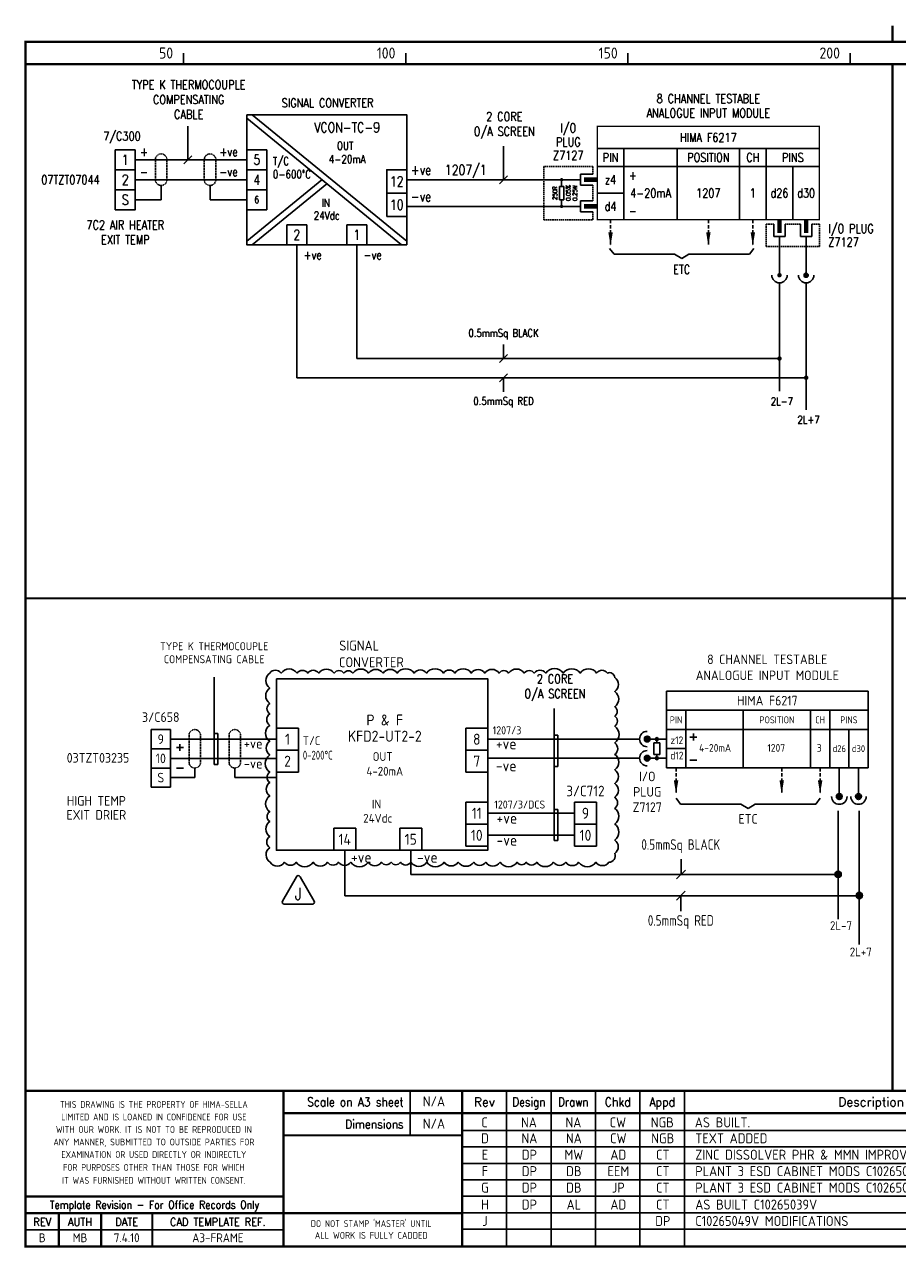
# Model space of a CAD drawing. Extents: x 0 to 394, y 0 to 275.
# Tile 1 of 2: x 0 to 196, y 0 to 275. Entities that reach past the tile are written whole.
import ezdxf
from ezdxf.enums import TextEntityAlignment as Align

# ---------------------------------------------------------------- set-up
doc = ezdxf.new("R2010")
doc.units = 0
doc.header["$LTSCALE"] = 0.25
doc.header["$MEASUREMENT"] = 0
doc.linetypes.add('HIDDEN', pattern=[0.375, 0.25, -0.125])
doc.linetypes.add('HIDDEN2', pattern=[4.7625, 3.175, -1.5875])
doc.layers.get('0').update_dxf_attribs({"color": 41, "linetype": 'CONTINUOUS'})
for name, color, linetype in [('00-DRG_FRAME', 12, 'CONTINUOUS'), ('01-DRAW', 7, 'CONTINUOUS'), ('02-TEXT', 2, 'CONTINUOUS'), ('051-TEXT', 2, 'CONTINUOUS'), ('DES', 2, 'CONTINUOUS'), ('DIM', 3, 'CONTINUOUS'), ('LAB', 2, 'CONTINUOUS'), ('RACK', 2, 'CONTINUOUS'), ('SLOT', 2, 'CONTINUOUS'), ('SNA', 2, 'CONTINUOUS'), ('TEXT', 2, 'CONTINUOUS'), ('TPOL', 3, 'CONTINUOUS'), ('XR_FUNCTION', 2, 'CONTINUOUS'), ('XR_MAIN', 2, 'CONTINUOUS')]:
    doc.layers.add(name, color=color, linetype=linetype)
doc.styles.add('CROSSREF', font='romans.shx', dxfattribs={"width": 0.8, "height": 2})
doc.styles.add('FUNCTION', font='ROMANS.shx', dxfattribs={"width": 0.8, "height": 2.5})
doc.styles.add('ISO', font='iso.shx')
doc.styles.add('PINS', font='romans.shx', dxfattribs={"width": 0.8, "height": 2})
doc.styles.add('RACK', font='ROMANS.shx', dxfattribs={"width": 0.8, "height": 2.5})
doc.styles.add('ROMAND', font='ROMAND')
doc.styles.add('ROMANS', font='romans.shx', dxfattribs={"width": 0.8})
doc.styles.add('SLOT', font='romans.shx', dxfattribs={"width": 0.8, "height": 2})
doc.styles.add('SYMBOL', font='romans.shx', dxfattribs={"width": 0.8})

# ---------------------------------------------------------------- blocks, each defined once
blk = doc.blocks.new('A3-REVA')
at = {"layer": '051-TEXT', "style": 'ISO'}
for tag, p in [('DESIGNED', (292.01, 31.7)), ('A', (117.73, 27.28)), ('DES', (127.73, 27.28)), ('DRN', (137.73, 27.28)), ('CHKD', (147.73, 27.28)), ('APPD', (157.73, 27.28)), ('DATE', (256, 27.28)), ('DRAWN', (291.72, 26.77)), ('CHECKED', (291.72, 21.89)), ('APPD', (291.65, 16.79)), ('DATE', (291.92, 11.96))]:
    blk.add_attdef(tag, text='', height=2.25, dxfattribs=at).set_placement(p, align=Align.CENTER)
blk.add_attdef('DESCRIPTION', (165.03, 27.28), '', height=2.25, dxfattribs=at)
blk = doc.blocks.new('A3-CONTRACT')
at = {"layer": '051-TEXT', "color": 41, "style": 'ISO'}
for tag, height, p in [('SCALE', 2.25, (106.71, 31.82)), ('DIMS', 2.25, (106.71, 26.8)), ('CONTRACT', 4.5, (344.94, 3.1)), ('CAD-REF', 2.25, (283.73, 1.84))]:
    blk.add_attdef(tag, text='', height=height, dxfattribs=at).set_placement(p, align=Align.CENTER)
for tag, p in [('TITLE_2', (303.86, 17.28)), ('TITLE_3', (303.79, 12.78))]:
    blk.add_attdef(tag, p, '', height=2.25, dxfattribs=at)
blk = doc.blocks.new('A3-REVB')
at = {"layer": '051-TEXT', "style": 'ISO'}
for tag, p in [('A', (124.85, -20.36)), ('DES', (134.85, -20.36)), ('DRN', (144.85, -20.36)), ('CHKD', (154.85, -20.36)), ('APPD', (164.85, -20.36)), ('DATE', (263.12, -20.36))]:
    blk.add_attdef(tag, text='', height=2.25, dxfattribs=at).set_placement(p, align=Align.CENTER)
blk.add_attdef('DESCRIPTION', (172.15, -20.36), '', height=2.25, dxfattribs=at)
blk = doc.blocks.new('F6217-01')
for p, q in [((50, 7), (0, 7)), ((6, 7), (6, -9)), ((18, 7), (18, -9)), ((32, 7), (32, -9)), ((38, 7), (38, -9)), ((50, 3), (0, 3)), ((44, 3), (44, -9)), ((-3.75, 0), (-12, 0)), ((-8, 0), (-8, -1.5)), ((-3.75, 1.25), (-3.75, -1.25)), ((-1, 1.25), (-3.75, 1.25)), ((-8.5, -4.5), (-8.5, -1.5)), ((-8.5, -1.5), (-7.5, -1.5)), ((-7.5, -1.5), (-7.5, -4.5)), ((-3.75, -1.25), (-1, -1.25)), ((-7.5, -4.5), (-8.5, -4.5)), ((-8, -4.5), (-8, -6)), ((-3.75, -4.75), (-3.75, -7.25)), ((-1, -4.75), (-3.75, -4.75)), ((6, -3), (0, -3)), ((-3.75, -6), (-12, -6)), ((-3.75, -7.25), (-1, -7.25)), ((39.75, -10), (39.75, -12.75)), ((42.25, -12.75), (42.25, -10)), ((45.75, -10), (45.75, -12.75)), ((48.25, -12.75), (48.25, -10)), ((39.75, -12.75), (42.25, -12.75)), ((41, -12.75), (41, -15)), ((45.75, -12.75), (48.25, -12.75)), ((47, -12.75), (47, -15))]:
    blk.add_line(p, q)
at = {"const_width": 0.3}
blk.add_lwpolyline([(50, -9), (0, -9), (0, 12), (50, 12)], close=True, dxfattribs=at)
at = {"color": 3, "linetype": 'HIDDEN2', "ltscale": 0.4}
for points in [[(-1, 1.25), (-1, 3), (-12, 3), (-12, -9), (-1, -9), (-1, -7.25)], [(-1, -4.75), (-1, -1.25)], [(39.75, -10), (38, -10), (38, -15), (50, -15), (50, -10), (48.25, -10)], [(45.75, -10), (42.25, -10)]]:
    blk.add_lwpolyline(points, dxfattribs=at)
at = {"const_width": 0.375}
for points in [[(-8.19, 0, 1), (-7.81, 0, 1)], [(-8.19, -6, 1), (-7.81, -6, 1)]]:
    blk.add_lwpolyline(points, format="xyb", close=True, dxfattribs=at)
blk.add_lwpolyline([(-3, 0, 1, 1, 0), (0, 0, 0.5, 0.5, 0)], format="xyseb")
at = {"const_width": 1}
for points in [[(-3, -6), (0, -6)], [(41, -12), (41, -9)], [(47, -12), (47, -9)]]:
    blk.add_lwpolyline(points, dxfattribs=at)
at = {"layer": 'DES', "style": 'PINS', "width": 0.8, "flags": 1}
blk.add_attdef('DES1', (53, 6), '', height=1.5, dxfattribs=at)
at = {"layer": 'LAB', "style": 'PINS', "width": 0.8, "flags": 1}
blk.add_attdef('LAB1', text='', height=1.5, dxfattribs=at).set_placement((53, -5.5), align=Align.MIDDLE_LEFT)
at = {"layer": 'RACK', "style": 'RACK', "width": 0.8}
blk.add_attdef('SLOT', text='', height=2, dxfattribs=at).set_placement((25, -3), align=Align.MIDDLE)
at = {"layer": 'SLOT', "style": 'SLOT', "width": 0.8}
blk.add_attdef('ADD1', text='', height=2, dxfattribs=at).set_placement((35, -3), align=Align.MIDDLE)
at = {"layer": 'SNA', "style": 'SYMBOL', "width": 0.8, "flags": 1}
blk.add_attdef('SNA', (53, 0), '', height=1.5, dxfattribs=at)
at = {"layer": 'TEXT', "style": 'ROMANS', "width": 0.8}
for s, p in [('8 CHANNEL TESTABLE', (25, 17.25)), ('ANALOGUE INPUT MODULE', (25, 14))]:
    blk.add_text(s, height=2, dxfattribs=at).set_placement(p, align=Align.CENTER)
for s, p in [('I/O', (-6.5, 11.5)), ('PLUG', (-6.5, 8.5)), ('HIMA F6217', (25, 9.5)), ('Z7127', (-6.5, 5.5)), ('PIN', (3, 5)), ('POSITION', (25, 5)), ('CH', (35, 5)), ('PINS', (44, 5)), ('z4', (3, 0)), ('+', (8, 1)), ('d26', (41, -3)), ('d30', (47, -3)), ('d4', (3, -6)), ('-', (8, -7))]:
    blk.add_text(s, height=2, dxfattribs=at).set_placement(p, align=Align.MIDDLE)
at = {"layer": 'TEXT', "color": 3, "style": 'ROMANS', "width": 0.8}
for s, p in [('250R', (-9.5, -3)), ('0.05%', (-6.5, -3)), ('0.25W', (-5, -3))]:
    blk.add_text(s, height=1, rotation=90, dxfattribs=at).set_placement(p, align=Align.MIDDLE)
at = {"layer": 'TEXT', "style": 'ROMANS', "width": 0.8}
for s, p in [('I/O PLUG', (52, -11)), ('Z7127', (52, -14))]:
    blk.add_text(s, height=2, dxfattribs=at).set_placement(p, align=Align.MIDDLE_LEFT)
at = {"layer": 'TEXT', "style": 'RACK', "width": 0.8}
blk.add_attdef('SIGNAL', text='', height=2, dxfattribs=at).set_placement((12, -3), align=Align.MIDDLE)
at = {"layer": 'TPOL', "style": 'PINS', "width": 0.8, "flags": 1}
for tag, p in [('CN2', (-12, 0)), ('CN3', (-12, -6))]:
    blk.add_attdef(tag, text='', height=1, dxfattribs=at).set_placement(p, align=Align.MIDDLE_LEFT)
at = {"layer": 'TPOL', "color": 2, "style": 'PINS', "width": 0.8}
blk.add_attdef('CN1', text='', height=2, dxfattribs=at).set_placement((3, 0), align=Align.MIDDLE)
at = {"layer": 'TPOL', "style": 'PINS', "width": 0.8, "flags": 1}
for tag, p in [('CN4', (41, -15)), ('CN5', (47, -15))]:
    blk.add_attdef(tag, text='', height=1, dxfattribs=at).set_placement(p, align=Align.BOTTOM_CENTER)
at = {"layer": 'XR_FUNCTION', "style": 'FUNCTION', "width": 0.8, "flags": 1}
blk.add_attdef('XR_FUNCTION', (53, 2), '', height=1.5, dxfattribs=at)
at = {"layer": 'XR_MAIN', "style": 'CROSSREF', "width": 0.8, "flags": 1}
blk.add_attdef('XR_MAIN', (53, -4), '', height=1.5, dxfattribs=at)
blk = doc.blocks.new('DOT')
for radius in [0.75, 0.65, 0.55, 0.45, 0.35, 0.25, 0.15, 0.05]:
    blk.add_circle((0, 0), radius)

msp = doc.modelspace()

# ---------------------------------------------------------------- linework, layer by layer
at = {"color": 6}
msp.add_lwpolyline([(54.91, 128.99, -0.520567), (57.48, 128.99, -0.520567), (61.08, 128.99, -0.520567), (63.47, 128.99, -0.520567), (65.94, 128.99, -0.520567), (69.39, 128.99, -0.520567), (71.6, 128.99, -0.520567), (73.62, 128.99, -0.520567), (77.17, 128.99, -0.520567), (80.4, 128.99, -0.520567), (83.61, 128.99, -0.520567), (87.38, 128.99, -0.520567), (90.19, 128.99, -0.520567), (94, 128.99, -0.520567), (96.58, 128.99, -0.520567), (100.26, 128.99, -0.520567), (103.3, 128.99, -0.520567), (106.51, 128.99, -0.520567), (108.66, 128.99, -0.520567), (112.17, 128.99, -0.520567), (114.42, 128.99, -0.520567), (116.99, 128.99, -0.520567), (120.96, 128.99, -0.520567), (124.77, 128.99, -0.520567), (128.45, 128.99, -0.520567), (130.86, 128.99, -0.520567), (132.53, 128, -0.520567), (132.53, 124.85, -0.520567), (132.53, 121.44, -0.520567), (132.53, 119.31, -0.520567), (132.53, 117.07, -0.520567), (132.53, 113.28, -0.520567), (132.53, 110.68, -0.520567), (132.53, 107.25, -0.520567), (132.53, 104.16, -0.520567), (132.53, 101.05, -0.520567), (132.53, 98.55, -0.520567), (132.53, 95.04, -0.520567), (132.53, 91.43, -0.520567), (132.53, 88.41, -0.520567), (131.22, 86.43, -0.520567), (128.3, 86.43, -0.520567), (124.41, 86.43, -0.520567), (121.51, 86.43, -0.520567), (118.77, 86.43, -0.520567), (114.99, 86.43, -0.520567), (112.62, 86.43, -0.520567), (110.54, 86.43, -0.520567), (106.73, 86.43, -0.520567), (103.51, 86.43, -0.520567), (100.8, 86.43, -0.520567), (97.33, 86.43, -0.520567), (94.13, 86.43, -0.520567), (90.26, 86.43, -0.520567), (86.67, 86.43, -0.520567), (84.31, 86.43, -0.520567), (82.22, 86.43, -0.520567), (80.05, 86.43, -0.520567), (77.1, 86.43, -0.520567), (73.15, 86.43, -0.520567), (70.38, 86.43, -0.520567), (67.94, 86.43, -0.520567), (64.69, 86.43, -0.520567), (60.88, 86.43, -0.520567), (58.25, 86.43, -0.520567), (55, 86.43, -0.520567), (54.91, 89.71, -0.520567), (54.91, 92.23, -0.520567), (54.91, 95.6, -0.520567), (54.91, 97.81, -0.520567), (54.91, 101.35, -0.520567), (54.91, 104.35, -0.520567), (54.91, 106.71, -0.520567), (54.91, 110.57, -0.520567), (54.91, 113.67, -0.520567), (54.91, 117.24, -0.520567), (54.91, 119.82, -0.520567), (54.91, 122.18, -0.520567), (54.91, 125.61, -0.520567)], format="xyb", close=True, dxfattribs=at)
at = {"layer": '00-DRG_FRAME'}
for p, q in [((35.5, 266), (35.5, 268.5)), ((85.5, 266), (85.5, 268.5)), ((135.5, 266), (135.5, 268.5)), ((185.5, 266), (185.5, 268.5)), ((86.51, 35), (86.51, 25)), ((108.2, 35), (108.2, 0)), ((118.2, 0), (118.2, 35)), ((128.2, 0), (128.2, 35)), ((138.2, 35), (138.2, 0)), ((148.2, 35), (148.2, 0)), ((250.5, 26.09), (98.2, 26.09)), ((250.5, 22.39), (98.2, 22.39)), ((250.5, 18.69), (98.2, 18.69)), ((250.5, 14.99), (98.2, 14.99)), ((250.5, 11.29), (98.2, 11.29)), ((250.5, 7.59), (98.2, 7.59)), ((58, 3.75), (0, 3.75)), ((250.5, 3.89), (98.2, 3.89))]:
    msp.add_line(p, q, dxfattribs=at)
at = {"layer": '00-DRG_FRAME', "color": 0}
for p, q in [((128.42, 99.94), (128.42, 90.04)), ((103.96, 97.46), (123.47, 97.46)), ((103.96, 92.51), (123.47, 92.51)), ((71.79, 78.91), (71.79, 89.12)), ((86.64, 83.66), (86.64, 89.12))]:
    msp.add_line(p, q, dxfattribs=at)
at = {"layer": '00-DRG_FRAME', "const_width": 0.5}
for points in [[(195, 271), (195, 274.68)], [(195, 271), (195, 274.68)], [(0, 266), (390, 266)], [(195, 35), (195, 266)], [(0, 145.81), (390, 145.81)], [(390, 35), (0, 35)], [(58, 0), (58, 35)], [(98.2, 0), (98.2, 35)], [(250.5, 30), (58, 30)], [(98.2, 25), (58, 25)], [(0, 11.25), (58, 11.25)], [(0, 7.5), (58, 7.5)], [(7.5, 0), (7.5, 7.5)], [(17, 0), (17, 7.5)], [(28.5, 0), (28.5, 7.5)], [(98.2, 7.5), (58, 7.5)]]:
    msp.add_lwpolyline(points, dxfattribs=at)
msp.add_lwpolyline([(0, 0), (390, 0), (390, 271), (0, 271)], close=True, dxfattribs=at)
at = {"layer": '01-DRAW'}
for p, q in [((49.75, 253.81), (84.54, 225.38)), ((50.97, 254.63), (85.75, 226.19)), ((20.18, 246.75), (24.68, 246.75)), ((49.75, 246.75), (54.25, 246.75)), ((20.18, 242.25), (24.68, 242.25)), ((20.18, 242.25), (24.68, 242.25)), ((49.75, 244.5), (24.68, 244.5)), ((49.75, 242.25), (54.25, 242.25)), ((49.75, 242.25), (54.25, 242.25)), ((49.75, 240), (24.68, 240)), ((66.65, 240), (49.75, 226.19)), ((116.58, 240), (85.75, 240)), ((20.18, 237.75), (24.68, 237.75)), ((20.18, 237.75), (24.68, 237.75)), ((49.75, 237.75), (54.25, 237.75)), ((49.75, 237.75), (54.25, 237.75)), ((67.75, 239.1), (50.97, 225.38)), ((116.58, 234), (85.75, 234)), ((49.75, 233.25), (54.25, 233.25)), ((85.75, 231.75), (81.25, 231.75)), ((58.75, 225.38), (58.75, 229.88)), ((63.25, 225.38), (63.25, 229.88)), ((72.25, 225.38), (72.25, 229.88)), ((76.75, 225.38), (76.75, 229.88)), ((131.38, 224.55), (132.36, 223.26)), ((132.36, 223.26), (145.96, 223.26)), ((145.96, 223.26), (147.58, 222.29)), ((149.2, 223.26), (147.58, 222.29)), ((162.81, 223.26), (149.2, 223.26)), ((163.78, 224.55), (162.81, 223.26)), ((169.58, 225), (169.58, 218.52)), ((175.58, 225), (175.58, 218.52)), ((175.58, 225), (175.58, 218.52)), ((169.58, 216.79), (169.58, 192.39)), ((175.58, 216.79), (175.58, 188.23)), ((175.58, 216.79), (175.58, 188.23)), ((169.58, 199.77), (74.5, 199.77)), ((175.58, 195.45), (61, 195.45)), ((189.52, 124.96), (144.16, 124.96)), ((144.16, 124.96), (144.16, 107.68)), ((189.52, 124.96), (189.52, 107.68)), ((144.16, 120.64), (189.52, 120.64)), ((148.48, 120.64), (148.48, 107.68)), ((161.44, 120.64), (161.44, 107.68)), ((176.56, 107.68), (176.56, 120.64)), ((180.88, 107.68), (180.88, 120.64)), ((28.25, 116.28), (28.25, 103.32)), ((32.57, 116.28), (28.25, 116.28)), ((32.57, 116.28), (32.57, 103.32)), ((56.44, 116.59), (61.39, 116.59)), ((103.96, 116.59), (99.01, 116.59)), ((144.16, 116.32), (189.52, 116.32)), ((185.2, 107.68), (185.2, 116.32)), ((32.57, 114.12), (56.44, 114.12)), ((34.73, 113.03), (34.73, 111.48)), ((139.84, 114.16), (144.16, 114.16)), ((142, 114.16), (142, 113.3)), ((149.43, 114.59), (150.99, 114.59)), ((150.21, 115.37), (150.21, 113.82)), ((32.57, 111.96), (28.25, 111.96)), ((35.51, 112.26), (33.95, 112.26)), ((56.44, 111.64), (61.39, 111.64)), ((103.96, 111.64), (99.01, 111.64)), ((103.96, 111.64), (99.01, 111.64)), ((142, 110.71), (142, 109.84)), ((144.16, 112), (148.48, 112)), ((32.57, 107.64), (28.25, 107.64)), ((32.57, 109.8), (56.44, 109.8)), ((35.51, 107.64), (33.95, 107.64)), ((38.07, 107.64), (38.07, 105.48)), ((47.07, 107.64), (47.07, 105.48)), ((139.84, 109.84), (144.16, 109.84)), ((144.16, 107.68), (189.52, 107.68)), ((149.43, 109.41), (150.99, 109.41)), ((183.04, 107.68), (183.04, 101.2)), ((187.36, 107.68), (187.36, 101.2)), ((38.07, 105.48), (32.57, 105.48)), ((47.07, 105.48), (56.44, 105.48)), ((56.44, 106.69), (61.39, 106.69)), ((103.96, 106.69), (99.01, 106.69)), ((32.57, 103.32), (28.25, 103.32)), ((103.96, 99.94), (99.01, 99.94)), ((128.42, 99.94), (123.47, 99.94)), ((146.32, 100.82), (147.29, 99.53)), ((147.29, 99.53), (160.9, 99.53)), ((160.9, 99.53), (162.52, 98.56)), ((164.14, 99.53), (162.52, 98.56)), ((177.75, 99.53), (164.14, 99.53)), ((178.72, 100.82), (177.75, 99.53)), ((182.77, 98.01), (182.77, 73.63)), ((187.53, 98.01), (187.53, 67.93)), ((69.31, 89.12), (69.31, 94.07)), ((74.26, 89.12), (74.26, 94.07)), ((84.16, 89.12), (84.16, 94.07)), ((89.11, 89.12), (89.11, 94.07)), ((103.96, 94.99), (99.01, 94.99)), ((103.96, 94.99), (99.01, 94.99)), ((128.42, 94.99), (123.47, 94.99)), ((128.42, 94.99), (123.47, 94.99)), ((103.96, 90.04), (99.01, 90.04)), ((128.42, 90.04), (123.47, 90.04)), ((182.77, 83.66), (86.64, 83.66)), ((71.79, 78.91), (187.53, 78.91))]:
    msp.add_line(p, q, dxfattribs=at)
at = {"layer": '01-DRAW', "linetype": 'HIDDEN'}
for p, q in [((29.2, 244.5), (29.2, 240)), ((31.8, 240), (31.8, 244.5)), ((40.2, 244.5), (40.2, 240)), ((42.8, 240), (42.8, 244.5)), ((36.78, 114.98), (36.78, 108.94)), ((39.37, 108.94), (39.37, 114.98)), ((45.78, 114.98), (45.78, 108.94)), ((48.37, 108.94), (48.37, 114.98))]:
    msp.add_line(p, q, dxfattribs=at)
at = {"layer": '01-DRAW', "linetype": 'HIDDEN2'}
for p, q in [((131.58, 231), (131.58, 225.17)), ((153.58, 231), (153.58, 225.17)), ((163.58, 231), (163.58, 225.17)), ((146.32, 107.68), (146.32, 101.85)), ((170.08, 107.68), (170.08, 101.85)), ((178.72, 107.68), (178.72, 101.85))]:
    msp.add_line(p, q, dxfattribs=at)
at = {"layer": '01-DRAW', "color": 0}
for p, q in [((103.96, 114.16), (138.11, 114.16)), ((103.96, 109.84), (138.11, 109.84))]:
    msp.add_line(p, q, dxfattribs=at)
at = {"layer": '01-DRAW'}
for points in [[(49.75, 254.63), (85.75, 254.63), (85.75, 225.38), (49.75, 225.38)], [(56.44, 127.73), (103.96, 127.73), (103.96, 89.12), (56.44, 89.12)], [(141.35, 110.71), (142.65, 110.71), (142.65, 113.3), (141.35, 113.3)]]:
    msp.add_lwpolyline(points, close=True, dxfattribs=at)
for points in [[(20.18, 246.75), (20.18, 233.25), (24.68, 233.25), (24.68, 246.75)], [(54.25, 242.25), (54.25, 246.75)], [(54.25, 237.75), (54.25, 242.25)], [(81.25, 231.75), (81.25, 242.25), (85.75, 242.25)], [(54.25, 233.25), (54.25, 237.75)], [(63.25, 229.88), (58.75, 229.88)], [(76.75, 229.88), (72.25, 229.88)], [(61.39, 111.64), (61.39, 116.59)], [(99.01, 111.64), (99.01, 116.59)], [(61.39, 106.69), (61.39, 111.64)], [(99.01, 106.69), (99.01, 111.64)], [(99.01, 94.99), (99.01, 99.94)], [(123.47, 94.99), (123.47, 99.94)], [(74.26, 94.07), (69.31, 94.07)], [(89.11, 94.07), (84.16, 94.07)], [(99.01, 90.04), (99.01, 94.99)], [(123.47, 90.04), (123.47, 94.99)]]:
    msp.add_lwpolyline(points, dxfattribs=at)
at = {"layer": '01-DRAW', "const_width": 0.5}
for points in [[(169.33, 218.52, 1), (169.83, 218.52, 1)], [(175.33, 218.52, 1), (175.83, 218.52, 1)], [(169.33, 199.77, 1), (169.83, 199.77, 1)], [(175.33, 195.45, 1), (175.83, 195.45, 1)]]:
    msp.add_lwpolyline(points, format="xyb", close=True, dxfattribs=at)
at = {"layer": '01-DRAW'}
msp.add_lwpolyline([(60.95, 83.19), (57.79, 77.71, 0.57735), (58.18, 77.03), (64.51, 77.03, 0.57735), (64.9, 77.71), (61.74, 83.19, 0.57735)], format="xyb", close=True, dxfattribs=at)
for centre, radius in [((175.58, 218.52), 0.475), ((175.58, 218.52), 0.389), ((175.58, 218.52), 0.302), ((175.58, 218.52), 0.216), ((175.58, 218.52), 0.13), ((175.58, 218.52), 0.0432), ((139.84, 114.16), 0.648), ((139.84, 114.16), 0.562), ((139.84, 114.16), 0.475), ((139.84, 114.16), 0.389), ((139.84, 114.16), 0.302), ((139.84, 114.16), 0.216), ((139.84, 114.16), 0.13), ((139.84, 114.16), 0.0432), ((139.84, 109.84), 0.648), ((139.84, 109.84), 0.562), ((139.84, 109.84), 0.475), ((139.84, 109.84), 0.389), ((139.84, 109.84), 0.302), ((139.84, 109.84), 0.216), ((139.84, 109.84), 0.13), ((139.84, 109.84), 0.0432), ((183.04, 101.2), 0.648), ((187.36, 101.2), 0.648), ((183.04, 101.2), 0.562), ((183.04, 101.2), 0.475), ((183.04, 101.2), 0.389), ((183.04, 101.2), 0.302), ((183.04, 101.2), 0.216), ((183.04, 101.2), 0.13), ((183.04, 101.2), 0.0432), ((187.36, 101.2), 0.562), ((187.36, 101.2), 0.475), ((187.36, 101.2), 0.389), ((187.36, 101.2), 0.302), ((187.36, 101.2), 0.216), ((187.36, 101.2), 0.13), ((187.36, 101.2), 0.0432)]:
    msp.add_circle(centre, radius, dxfattribs=at)
at = {"layer": '01-DRAW', "linetype": 'HIDDEN'}
for centre, start, end in [((30.5, 244.5), 0, 180), ((41.5, 244.5), 0, 180), ((30.5, 240), 180, 0), ((41.5, 240), 180, 0), ((38.07, 114.98), 0, 180), ((47.07, 114.98), 0, 180), ((38.07, 108.94), 180, 0), ((47.07, 108.94), 180, 0)]:
    msp.add_arc(centre, 1.3, start, end, dxfattribs=at)
at = {"layer": '01-DRAW'}
for centre, start, end in [((169.58, 218.52), 180, 0), ((175.58, 218.52), 180, 0), ((175.58, 218.52), 180, 0), ((139.84, 114.16), 90, 270), ((139.84, 109.84), 90, 270), ((183.04, 101.2), 180, 0), ((187.36, 101.2), 180, 0)]:
    msp.add_arc(centre, 1.73, start, end, dxfattribs=at)
for points in [[(132.09, 228.19), (131.08, 228.19), (131.58, 225.17)], [(154.09, 228.19), (153.08, 228.19), (153.58, 225.17)], [(164.09, 228.19), (163.08, 228.19), (163.58, 225.17)], [(146.83, 104.87), (145.82, 104.87), (146.32, 101.85)], [(170.59, 104.87), (169.58, 104.87), (170.08, 101.85)], [(179.23, 104.87), (178.22, 104.87), (178.72, 101.85)]]:
    msp.add_solid(points, dxfattribs=at)
at = {"layer": '051-TEXT', "color": 0}
for p, q in [((30.5, 238.7), (30.5, 235.5)), ((41.5, 238.7), (41.5, 235.5)), ((81.25, 237), (85.75, 237)), ((24.68, 235.5), (30.5, 235.5)), ((41.5, 235.5), (49.75, 235.5)), ((61, 225.38), (61, 195.45)), ((74.5, 225.38), (74.5, 199.77))]:
    msp.add_line(p, q, dxfattribs=at)
at = {"layer": 'DIM'}
for p, q in [((36.5, 244.5), (36.5, 252.04)), ((35.6, 243.6), (37.4, 245.4)), ((107.5, 240), (107.5, 247.54)), ((106.6, 239.1), (108.4, 240.9)), ((107.5, 199.77), (107.5, 202.95)), ((106.6, 198.87), (108.4, 200.67)), ((106.6, 194.55), (108.4, 196.35)), ((107.5, 192.26), (107.5, 195.45)), ((42.43, 108.41), (42.43, 128.09)), ((118.9, 91.3), (118.9, 121.03)), ((42.43, 115.42), (43.25, 115.42)), ((43.25, 108.41), (43.25, 115.42)), ((118.9, 115), (119.71, 115)), ((119.71, 108), (119.71, 115)), ((42.43, 108.41), (43.25, 108.41)), ((118.9, 108), (119.71, 108)), ((118.9, 98.3), (119.71, 98.3)), ((119.71, 91.3), (119.71, 98.3)), ((118.9, 91.3), (119.71, 91.3)), ((147.44, 83.66), (147.44, 87.16)), ((146.45, 82.67), (148.43, 84.65)), ((146.38, 77.92), (148.36, 79.9)), ((147.37, 75.4), (147.37, 78.91))]:
    msp.add_line(p, q, dxfattribs=at)

# ---------------------------------------------------------------- block references
at = {"layer": '00-DRG_FRAME'}
for name, p, values in [('A3-CONTRACT', (-14.85, -0.31), {'TITLE_2': 'ICI SYNETIX SCHEDULE - No.3 AND No.7 PLANTS', 'TITLE_3': 'FISHER-ROSEMOUNTP.O. No.  99003994', 'CAD-REF': '10265-P3-143', 'CONTRACT': 'C10265H-P3', 'SCALE': 'N/A', 'DIMS': 'N/A'}), ('A3-REVB', (-21.52, 43.57), {'A': 'D', 'DES': 'NA', 'DRN': 'NA', 'CHKD': 'CW', 'APPD': 'NGB', 'DESCRIPTION': 'TEXT ADDED', 'DATE': '24.02.14'}), ('A3-REVB', (-21.52, 39.87), {'A': 'E', 'DES': 'DP', 'DRN': 'MW', 'CHKD': 'AD', 'APPD': 'CT', 'DESCRIPTION': 'ZINC DISSOLVER PHR & MMN IMPROVEMENTS', 'DATE': '24.02.14'}), ('A3-REVB', (-21.52, 36.17), {'A': 'F', 'DES': 'DP', 'DRN': 'DB', 'CHKD': 'EEM', 'APPD': 'CT', 'DESCRIPTION': 'PLANT 3 ESD CABINET MODS C10265039V', 'DATE': '29.01.21'}), ('A3-REVB', (-21.52, 32.47), {'A': 'G', 'DES': 'DP', 'DRN': 'DB', 'CHKD': 'JP', 'APPD': 'CT', 'DESCRIPTION': 'PLANT 3 ESD CABINET MODS C10265039V', 'DATE': '18.03.21'}), ('A3-REVB', (-21.52, 28.66), {'A': 'H', 'DES': 'DP', 'DRN': 'AL', 'CHKD': 'AD', 'APPD': 'CT', 'DESCRIPTION': 'AS BUILT C10265039V', 'DATE': '13.07.21'}), ('A3-REVB', (-21.52, 24.96), {'A': 'J', 'APPD': 'DP', 'DESCRIPTION': 'C10265049V MODIFICATIONS', 'DATE': '02.10.24'})]:
    msp.add_blockref(name, p, dxfattribs=at).add_auto_attribs(values)
ref = msp.add_blockref('A3-REVA', (-14.5, -0.5), dxfattribs=at)
ref.add_attrib('A', 'C', dxfattribs={"layer": '051-TEXT', "height": 2.25, "style": 'ISO'}).set_placement((103.23, 26.78), align=Align.CENTER)
ref.add_attrib('DES', 'NA', dxfattribs={"layer": '051-TEXT', "height": 2.25, "style": 'ISO'}).set_placement((113.23, 26.78), align=Align.CENTER)
ref.add_attrib('DRN', 'NA', dxfattribs={"layer": '051-TEXT', "height": 2.25, "style": 'ISO'}).set_placement((123.23, 26.78), align=Align.CENTER)
ref.add_attrib('CHKD', 'CW', dxfattribs={"layer": '051-TEXT', "height": 2.25, "style": 'ISO'}).set_placement((133.23, 26.78), align=Align.CENTER)
ref.add_attrib('APPD', 'NGB', dxfattribs={"layer": '051-TEXT', "height": 2.25, "style": 'ISO'}).set_placement((143.23, 26.78), align=Align.CENTER)
ref.add_attrib('DESCRIPTION', 'AS BUILT.', (150.53, 26.78), dxfattribs={"layer": '051-TEXT', "height": 2.25, "style": 'ISO'})
ref.add_attrib('DATE', '06.06.00', dxfattribs={"layer": '051-TEXT', "height": 2.25, "style": 'ISO'}).set_placement((241.5, 26.78), align=Align.CENTER)
ref.add_attrib('DESIGNED', 'NH', dxfattribs={"layer": '051-TEXT', "height": 2.25, "style": 'ISO'}).set_placement((277.51, 31.2), align=Align.CENTER)
ref.add_attrib('DRAWN', 'NH', dxfattribs={"layer": '051-TEXT', "height": 2.25, "style": 'ISO'}).set_placement((277.22, 26.27), align=Align.CENTER)
ref.add_attrib('CHECKED', 'CW', dxfattribs={"layer": '051-TEXT', "height": 2.25, "style": 'ISO'}).set_placement((277.22, 21.39), align=Align.CENTER)
ref.add_attrib('APPD', 'NGB', dxfattribs={"layer": '051-TEXT', "height": 2.25, "style": 'ISO'}).set_placement((277.15, 16.29), align=Align.CENTER)
ref.add_attrib('DATE', '29.03.00', dxfattribs={"layer": '051-TEXT', "height": 2.25, "style": 'ISO'}).set_placement((277.42, 11.46), align=Align.CENTER)
at = {"layer": '01-DRAW', "color": 0}
msp.add_blockref('F6217-01', (128.58, 240), dxfattribs=at).add_auto_attribs({'CN1': 'z4', 'ADD1': '1', 'SIGNAL': '4-20mA', 'SLOT': '1207'})
at = {"layer": '01-DRAW'}
for p, xscale, yscale, zscale in [((142, 114.16), 0.4320000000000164, 0.4320000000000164, 0.4320000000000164), ((142, 109.84), 0.4320000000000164, 0.4320000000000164, 0.4320000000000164), ((182.77, 83.7), 0.9504000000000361, 0.9504000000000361, 0.9504000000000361), ((187.53, 78.95), 0.9504000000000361, 0.9504000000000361, 0.9504000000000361)]:
    msp.add_blockref('DOT', p, dxfattribs=dict(at, xscale=xscale, yscale=yscale, zscale=zscale))

# ---------------------------------------------------------------- texts
at = {"layer": '00-DRG_FRAME', "style": 'ISO'}
for s, p in [('50', (33.19, 267.25)), ('100', (83.19, 267.25)), ('150', (133.19, 267.25)), ('200', (183.19, 267.25))]:
    msp.add_text(s, height=2.5, dxfattribs=at).set_placement(p, align=Align.RIGHT)
at = {"layer": '00-DRG_FRAME', "color": 4, "style": 'ROMAND', "width": 0.87}
for s, p in [('Scale on A3 sheet', (85.04, 31.5)), ('Dimensions', (85.04, 26.51))]:
    msp.add_text(s, height=2, dxfattribs=at).set_placement(p, align=Align.RIGHT)
at = {"layer": '00-DRG_FRAME', "color": 4, "style": 'ROMAND'}
for s, p in [('Rev', (103.2, 31.5)), ('Description', (190.19, 31.5))]:
    msp.add_text(s, height=2, dxfattribs=at).set_placement(p, align=Align.CENTER)
for s, width, p in [('Design', 0.85, (113.2, 31.5)), ('Drawn', 0.85, (123.2, 31.5)), ('Chkd', 0.9, (133.2, 31.5)), ('Appd', 0.9, (143.2, 31.5))]:
    msp.add_text(s, height=2, dxfattribs=dict(at, width=width)).set_placement(p, align=Align.CENTER)
at = {"layer": '00-DRG_FRAME', "color": 3, "style": 'ISO'}
for s, width, p in [('THIS DRAWING IS THE PROPERTY OF HIMA-SELLA', 0.9, (28.86, 31.94)), ("DO NOT STAMP 'MASTER' UNTIL", 0.95, (77.75, 5.29))]:
    msp.add_text(s, height=1.53, dxfattribs=dict(at, width=width)).set_placement(p, align=Align.MIDDLE)
for s, width, p in [('LIMITED AND IS LOANED IN CONFIDENCE FOR USE', 0.9, (28.86, 29.12)), ('WITH OUR WORK. IT IS NOT TO BE REPRODUCED IN', 0.87, (28.86, 26.31)), ('ANY MANNER, SUBMITTED TO OUTSIDE PARTIES FOR', 0.87, (28.86, 23.49)), ('EXAMINATION OR USED DIRECTLY OR INDIRECTLY', 0.9, (28.86, 20.68)), ('FOR PURPOSES OTHER THAN THOSE FOR WHICH', 0.9, (28.86, 17.77)), ('IT WAS FURNISHED WITHOUT WRITTEN CONSENT.', 0.9, (28.86, 14.85))]:
    msp.add_text(s, height=1.53, dxfattribs=dict(at, width=width)).set_placement(p, align=Align.MIDDLE_CENTER)
at = {"layer": '00-DRG_FRAME', "color": 4, "style": 'ROMAND'}
for s, width, p in [('Template Revision - For Office Records Only', 0.85, (29, 9.12)), ('REV', 0.9, (3.75, 5.5)), ('AUTH', 0.9, (12.25, 5.5)), ('DATE', 0.9, (22.75, 5.5)), ('CAD TEMPLATE REF.', 0.9, (43.25, 5.5))]:
    msp.add_text(s, height=1.8, dxfattribs=dict(at, width=width)).set_placement(p, align=Align.MIDDLE)
at = {"layer": '00-DRG_FRAME', "color": 41, "style": 'ISO'}
for s, p in [('B', (3.75, 0.95)), ('MB', (12.25, 0.95)), ('7.4.10', (22.75, 0.95)), ('A3-FRAME', (43.25, 0.95))]:
    msp.add_text(s, height=2, dxfattribs=at).set_placement(p, align=Align.CENTER)
at = {"layer": '00-DRG_FRAME', "color": 3, "style": 'ISO'}
msp.add_text('ALL WORK IS FULLY CADDED', height=1.53, dxfattribs=at).set_placement((77.75, 2.48), align=Align.MIDDLE_CENTER)
at = {"layer": '01-DRAW'}
for s, height, style, width, p in [('VCON-TC-9', 2.25, 'ROMANS', 0.8, (72.34, 250.64)), ('OUT', 1.8, 'ROMANS', 0.8, (71.89, 246.74)), ('4-20mA', 1.8, 'ROMANS', 0.8, (72.34, 243.73)), ('0.5mmSq BLACK', 2.376, 'ISO', 0.85, (147.37, 89.23)), ('0.5mmSq RED', 2.376, 'ISO', 0.85, (147.37, 72.16))]:
    msp.add_text(s, height=height, dxfattribs=dict(at, style=style, width=width)).set_placement(p, align=Align.CENTER)
at = {"layer": '01-DRAW', "style": 'ROMANS', "width": 0.8}
for s, height, p in [('1', 2.25, (22.43, 244.5)), ('5', 2.25, (52, 244.5)), ('2', 2.25, (22.43, 240)), ('4', 2.25, (52, 240)), ('12', 2.25, (83.5, 239.63)), ('S', 2.25, (22.43, 235.5)), ('6', 1.62, (52, 235.5)), ('IN', 1.8, (67.53, 234.82)), ('10', 2.25, (83.5, 234.38)), ('24Vdc', 1.8, (67.75, 231.94)), ('2', 2.25, (61, 227.62)), ('1', 2.25, (74.5, 227.62))]:
    msp.add_text(s, height=height, dxfattribs=at).set_placement(p, align=Align.MIDDLE)
for s, p in [('+', (25.75, 246.3)), ('-', (25.75, 241.8)), ('+ve', (62.53, 223.08)), ('-ve', (76.03, 223.08))]:
    msp.add_text(s, height=2, dxfattribs=at).set_placement(p, align=Align.MIDDLE_LEFT)
for s, p in [('+ve', (47.71, 246.3)), ('-ve', (47.71, 241.8))]:
    msp.add_text(s, height=2, dxfattribs=at).set_placement(p, align=Align.MIDDLE_RIGHT)
at = {"layer": '01-DRAW', "width": 0.8}
for s, height, style, p in [('T/C', 1.8, 'ROMANS', (55.62, 243.29)), ('0-600%%DC', 1.8, 'ROMANS', (55.62, 240.33)), ('2L-7', 1.75, 'ROMANS', (167.64, 189.28)), ('2L+7', 1.75, 'ROMANS', (173.64, 185.12)), ('0-200%%DC', 1.98, 'ISO', (62.37, 109.54))]:
    msp.add_text(s, height=height, dxfattribs=dict(at, style=style)).set_placement(p)
at = {"layer": '01-DRAW', "style": 'ROMANS', "width": 0.8}
for s, p in [('+ve', (91.27, 241.09)), ('1207/1', (103.71, 241.09)), ('-ve', (91.27, 235.09))]:
    msp.add_text(s, height=2.25, dxfattribs=at).set_placement(p, align=Align.RIGHT)
at = {"layer": '01-DRAW', "color": 2, "style": 'ROMANS', "width": 0.8}
msp.add_text('ETC', height=2, dxfattribs=at).set_placement((147.58, 218.83), align=Align.CENTER)
at = {"layer": '01-DRAW', "style": 'ISO'}
for s, height, p in [('TYPE K THERMOCOUPLE', 1.8, (42.43, 134.14)), ('COMPENSATING CABLE', 1.8, (42.43, 131.21)), ('8 CHANNEL TESTABLE', 2.16, (166.84, 131.01)), ('ANALOGUE INPUT MODULE', 2.16, (166.84, 127.41)), ('HIMA F6217', 2.16, (166.84, 121.72)), ('3/C658', 2.16, (30.41, 118.01)), ('P & F', 2.475, (80.8, 117.2)), ('PIN', 1.555, (146.32, 117.7)), ('POSITION', 1.555, (169, 117.7)), ('CH', 1.555, (178.72, 117.7)), ('PINS', 1.555, (185.2, 117.7)), ('KFD2-UT2-2', 2.475, (80.8, 113.56)), ('1207/3', 1.8, (108.29, 115.22)), ('9', 2.16, (30.41, 113.04)), ('z12', 1.728, (146.5, 113.02)), ('4-20mA', 1.728, (155.1, 111.3)), ('1207', 1.728, (168.85, 111.3)), ('3', 1.73, (178.53, 111.3)), ('d26', 1.555, (183.04, 111.22)), ('d30', 1.555, (187.36, 111.22)), ('03TZT03235', 2.16, (16.29, 108.85)), ('10', 2.16, (30.41, 108.72)), ('OUT', 1.98, (80.31, 109.23)), ('d12', 1.728, (146.5, 109.57)), ('4-20mA', 1.98, (80.8, 105.93)), ('S', 2.16, (30.41, 104.4)), ('I/O', 2.16, (139.84, 104.66)), ('3/C712', 2.376, (125.94, 101.28)), ('PLUG', 2.16, (139.84, 101.2)), ('HIGH TEMP', 2.16, (15.92, 99.18)), ('1207/3/DCS', 1.8, (111.15, 98.52)), ('Z7127', 2.16, (139.84, 97.75)), ('EXIT DRIER', 2.16, (15.92, 96.02)), ('ETC', 2.16, (162.52, 95.1))]:
    msp.add_text(s, height=height, dxfattribs=at).set_placement(p, align=Align.CENTER)
for s, height, p in [('SIGNAL', 2.25, (70.55, 134.07)), ('CONVERTER', 2.25, (70.5, 130.32)), ('T/C', 1.98, (62.37, 112.79)), ('2L-7', 1.98, (180.94, 71.19)), ('2L+7', 1.98, (185.39, 65.27))]:
    msp.add_text(s, height=height, dxfattribs=at).set_placement(p)
for s, height, p in [('1', 2.48, (58.92, 114.12)), ('8', 2.48, (101.49, 114.12)), ('2', 2.48, (58.92, 109.17)), ('7', 2.48, (101.49, 109.17)), ('IN', 1.98, (78.96, 99.51)), ('9', 2.48, (125.94, 97.46)), ('24Vdc', 1.98, (79.21, 96.34)), ('11', 2.475, (101.49, 97.46)), ('10', 2.475, (101.49, 92.51)), ('10', 2.475, (125.94, 92.51)), ('14', 2.475, (71.79, 91.6)), ('15', 2.475, (86.64, 91.6))]:
    msp.add_text(s, height=height, dxfattribs=at).set_placement(p, align=Align.MIDDLE)
for s, height, p in [('+ve', 2.25, (53.31, 112.02)), ('+ve', 2.475, (110.43, 111.85)), ('-ve', 2.25, (53.31, 107.52)), ('-ve', 2.475, (110.43, 106.9)), ('+ve', 2.475, (110.57, 95.11)), ('-ve', 2.475, (110.57, 90.16)), ('+ve', 2.475, (77.84, 86.31)), ('-ve', 2.475, (92.69, 86.31))]:
    msp.add_text(s, height=height, dxfattribs=at).set_placement(p, align=Align.RIGHT)
at = {"layer": '02-TEXT', "color": 2, "style": 'ROMANS', "width": 0.8}
msp.add_text('J', height=2.74, dxfattribs=at).set_placement((61.35, 79.31), align=Align.MIDDLE)
at = {"layer": '051-TEXT', "style": 'ROMANS', "width": 0.8}
msp.add_text('7/C300', height=2, dxfattribs=at).set_placement((21.68, 248.8), align=Align.CENTER)
msp.add_text('07TZT07044', height=2, dxfattribs=at).set_placement((16.68, 240), align=Align.MIDDLE_RIGHT)
at = {"layer": '051-TEXT', "char_height": 2, "width": 42.7265, "style": 'ROMANS'}
for s, insert, attachment_point in [('TYPE K THERMOCOUPLE\\PCOMPENSATING \\PCABLE', (36.68, 253.71), 8), ('SIGNAL CONVERTER', (67.93, 256.29), 8), ('2 CORE\\PO/A SCREEN', (107.68, 249.21), 8), ('7C2 AIR HEATER\\PEXIT TEMP', (22.43, 230.83), 2), ('2 CORE\\PO/A SCREEN', (119.07, 122.7), 8)]:
    msp.add_mtext(s, dxfattribs=dict(at, insert=insert, attachment_point=attachment_point))
at = {"layer": 'DIM', "style": 'ROMANS', "width": 0.8}
for s, p in [('0.5mmSq BLACK', (107.5, 204.63)), ('0.5mmSq RED', (107.5, 189.32))]:
    msp.add_text(s, height=1.75, dxfattribs=at).set_placement(p, align=Align.CENTER)

doc.saveas('drawing.dxf')
